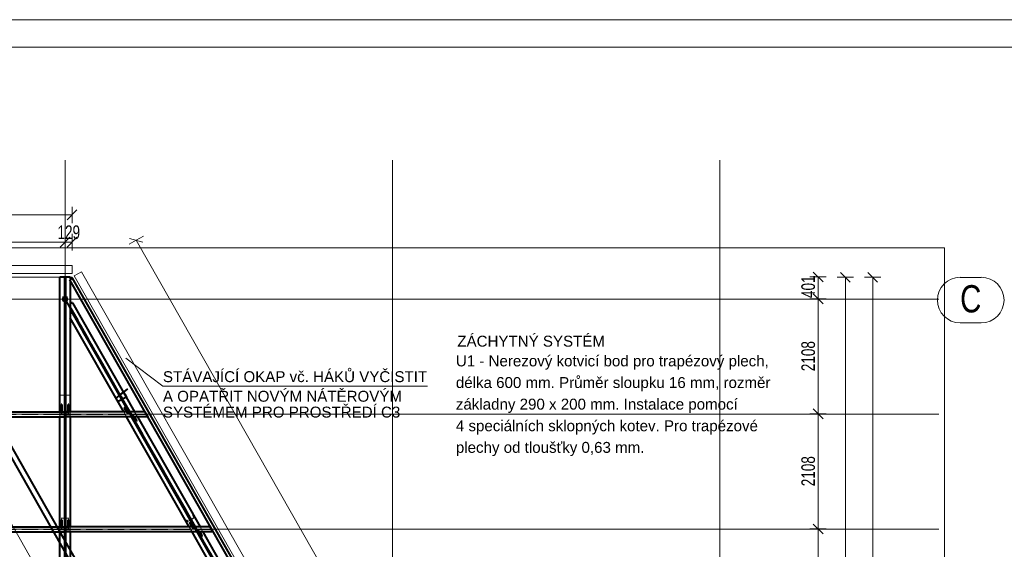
# Model space of a CAD drawing. Header units: metres. Extents: x 212 to 317, y 37 to 97.
# Tile 51 of 52: x 281.61 to 299.65, y 86.81 to 96.51. Entities that reach past the tile are written whole.
import ezdxf

# ---------------------------------------------------------------- set-up
doc = ezdxf.new("R2010")
doc.units = ezdxf.units.M
for name, pattern in [('__RA_15', [1.7, 1, -0.3, 0.1, -0.3]), ('__RA_2', [0.4, 0.3, -0.1]), ('__RA_4', [0.6, 0.3, -0.1, 0, -0.1, 0, -0.1])]:
    doc.linetypes.add(name, pattern=pattern)
for name, color, linetype, lineweight in [('OSY', 204, '__RA_15', 13), ('POPIS', 7, 'Continuous', 13), ('SRAFY', 254, 'Continuous', 18), ('Standard', 7, 'Continuous', 40), ('VYZTUZ', 11, 'Continuous', 50)]:
    doc.layers.add(name, color=color, linetype=linetype, lineweight=lineweight)
doc.styles.add('ARIAL', font='ARIAL.TTF')

msp = doc.modelspace()

# ---------------------------------------------------------------- linework, layer by layer
at = {"layer": 'OSY', "color": 204, "linetype": 'Continuous', "lineweight": 13}
for p, q in [((282.441, 68.407), (282.441, 93.935)), ((288.441, 68.407), (288.441, 93.935)), ((294.441, 68.407), (294.441, 93.935)), ((299.229, 91.788), (298.841, 91.788)), ((217.354, 91.388), (298.452, 91.388)), ((299.229, 90.955), (298.841, 90.955)), ((217.354, 89.281), (298.452, 89.281)), ((217.354, 87.173), (298.452, 87.173))]:
    msp.add_line(p, q, dxfattribs=at)
for centre, start, end in [((298.841, 91.372), 90, 270), ((299.229, 91.372), 270, 90)]:
    msp.add_arc(centre, 0.417, start, end, dxfattribs=at)
at = {"layer": 'SRAFY', "color": 136, "linetype": 'Continuous', "lineweight": 18}
for points in [[(211.869, 37.108), (316.869, 37.108), (316.869, 96.508), (211.869, 96.508), (211.869, 37.108)], [(212.369, 37.608), (316.369, 37.608), (316.369, 96.008), (212.369, 96.008), (212.369, 37.608)]]:
    msp.add_lwpolyline(points, dxfattribs=at)
at = {"layer": 'Standard', "color": 204, "linetype": 'Continuous', "lineweight": 13}
for p, q in [((282.57, 92.008), (234.312, 92.008)), ((282.57, 91.858), (282.57, 92.008)), ((234.312, 91.858), (282.57, 91.858)), ((282.741, 91.89), (282.61, 91.815)), ((295.014, 70.333), (282.741, 91.89)), ((282.61, 91.815), (294.883, 70.259))]:
    msp.add_line(p, q, dxfattribs=at)
at = {"layer": 'Standard', "color": 7, "linetype": 'Continuous', "lineweight": 13}
for p, q in [((282.57, 91.793), (234.312, 91.793)), ((294.843, 70.236), (282.57, 91.793)), ((283.555, 90.309), (284.235, 89.792)), ((284.235, 89.792), (289.082, 89.792))]:
    msp.add_line(p, q, dxfattribs=at)
at = {"layer": 'Standard', "color": 1, "linetype": 'Continuous', "lineweight": 40}
for p, q in [((282.435, 91.79), (282.345, 91.79)), ((282.345, 89.326), (282.345, 91.79)), ((282.435, 91.79), (282.447, 91.79)), ((282.435, 89.326), (282.435, 91.79)), ((282.537, 91.79), (282.447, 91.79)), ((282.447, 91.79), (282.447, 89.326)), ((282.58, 91.775), (282.528, 91.745)), ((294.774, 70.236), (282.528, 91.745)), ((282.537, 91.79), (282.537, 91.751)), ((282.537, 91.729), (282.537, 91.323)), ((294.843, 70.236), (282.58, 91.775)), ((282.447, 91.31), (282.435, 91.31)), ((282.577, 91.324), (282.537, 91.324)), ((282.537, 91.323), (282.577, 91.323)), ((282.537, 91.323), (282.537, 91.232)), ((282.537, 91.323), (282.537, 91.323)), ((282.577, 91.324), (283.715, 89.326)), ((282.577, 91.323), (282.577, 91.324)), ((282.577, 91.323), (283.715, 89.326)), ((282.537, 91.232), (282.537, 89.326)), ((282.537, 91.232), (283.623, 89.326)), ((282.537, 91.208), (282.714, 90.898)), ((282.566, 91.138), (282.537, 91.138)), ((282.537, 91.137), (282.577, 91.137)), ((282.574, 91.144), (282.566, 91.144)), ((282.566, 91.144), (282.566, 91.138)), ((282.577, 91.137), (282.577, 91.138)), ((283.609, 89.326), (282.577, 91.137)), ((283.517, 89.326), (282.537, 91.046)), ((282.714, 90.898), (282.724, 90.904)), ((282.716, 90.9), (283.613, 89.326)), ((282.447, 89.891), (282.435, 89.891)), ((283.515, 89.684), (283.564, 89.598)), ((283.483, 89.554), (283.443, 89.625)), ((283.487, 89.548), (283.484, 89.552)), ((283.536, 89.647), (283.565, 89.596)), ((283.564, 89.598), (283.561, 89.596)), ((283.562, 89.594), (283.565, 89.596)), ((283.565, 89.596), (283.564, 89.598)), ((276.447, 89.326), (282.435, 89.326)), ((282.373, 89.326), (282.373, 89.457)), ((282.381, 89.457), (282.373, 89.457)), ((282.381, 89.457), (282.381, 89.326)), ((282.435, 89.326), (282.435, 89.236)), ((283.906, 89.326), (282.447, 89.326)), ((282.447, 89.326), (282.447, 89.236)), ((282.509, 89.457), (282.501, 89.457)), ((282.501, 89.326), (282.501, 89.457)), ((282.509, 89.457), (282.509, 89.326)), ((283.526, 89.403), (283.533, 89.407)), ((283.528, 89.398), (283.526, 89.403)), ((283.535, 89.402), (283.528, 89.398)), ((283.562, 89.326), (283.528, 89.398)), ((283.533, 89.407), (283.534, 89.405)), ((283.533, 89.407), (283.535, 89.402)), ((283.572, 89.338), (283.533, 89.407)), ((283.535, 89.402), (283.57, 89.326)), ((283.572, 89.338), (283.572, 89.338)), ((283.572, 89.338), (283.579, 89.326)), ((283.572, 89.338), (283.572, 89.338)), ((283.906, 89.326), (283.957, 89.236)), ((276.447, 89.236), (282.435, 89.236)), ((286.728, 79.234), (281.059, 89.193)), ((286.9, 79.134), (281.117, 89.293)), ((282.345, 87.218), (282.345, 89.236)), ((282.447, 89.278), (282.435, 89.278)), ((282.435, 89.268), (282.447, 89.268)), ((282.435, 87.218), (282.435, 89.236)), ((282.447, 89.211), (282.435, 89.211)), ((282.447, 89.236), (282.447, 87.218)), ((283.957, 89.236), (282.447, 89.236)), ((282.537, 89.236), (282.537, 87.218)), ((284.717, 87.218), (283.568, 89.236)), ((284.809, 87.218), (283.66, 89.236)), ((283.664, 89.236), (284.67, 87.469)), ((283.674, 89.236), (284.823, 87.218)), ((283.694, 89.235), (283.695, 89.236)), ((283.694, 89.236), (283.694, 89.235)), ((283.746, 89.159), (283.694, 89.235)), ((283.703, 89.236), (283.753, 89.163)), ((283.712, 89.236), (283.716, 89.227)), ((283.717, 89.227), (283.716, 89.227)), ((283.717, 89.227), (283.737, 89.192)), ((283.756, 89.158), (283.736, 89.193)), ((283.746, 89.159), (283.753, 89.163)), ((283.749, 89.154), (283.746, 89.159)), ((283.756, 89.158), (283.749, 89.154)), ((283.753, 89.163), (283.756, 89.158)), ((283.766, 89.236), (284.915, 87.218)), ((283.766, 89.236), (284.915, 87.218)), ((282.447, 87.524), (282.435, 87.524)), ((282.373, 87.218), (282.373, 87.349)), ((282.381, 87.349), (282.373, 87.349)), ((282.381, 87.349), (282.381, 87.218)), ((282.509, 87.349), (282.501, 87.349)), ((282.501, 87.218), (282.501, 87.349)), ((282.509, 87.349), (282.509, 87.218)), ((284.677, 87.473), (284.667, 87.467)), ((284.667, 87.467), (284.809, 87.218)), ((276.447, 87.218), (282.435, 87.218)), ((282.435, 87.218), (282.435, 87.128)), ((282.447, 87.17), (282.435, 87.17)), ((282.435, 87.16), (282.447, 87.16)), ((285.099, 87.218), (282.447, 87.218)), ((282.447, 87.218), (282.447, 87.128)), ((284.726, 87.296), (284.733, 87.3)), ((284.728, 87.291), (284.726, 87.296)), ((284.735, 87.295), (284.728, 87.291)), ((284.762, 87.218), (284.728, 87.291)), ((284.733, 87.3), (284.734, 87.298)), ((284.733, 87.3), (284.735, 87.295)), ((284.772, 87.231), (284.733, 87.3)), ((284.735, 87.295), (284.77, 87.218)), ((284.772, 87.231), (284.772, 87.231)), ((284.772, 87.231), (284.779, 87.218)), ((284.772, 87.231), (284.772, 87.23)), ((285.123, 87.176), (285.099, 87.218)), ((285.099, 87.218), (285.15, 87.128)), ((285.099, 87.218), (285.099, 87.218)), ((285.108, 87.218), (285.099, 87.218)), ((285.13, 87.176), (285.123, 87.176)), ((285.127, 87.17), (285.133, 87.17)), ((285.151, 87.128), (285.127, 87.17)), ((276.447, 87.128), (282.435, 87.128)), ((282.345, 85.11), (282.345, 87.128)), ((282.435, 85.11), (282.435, 87.128)), ((282.447, 87.104), (282.435, 87.104)), ((282.447, 87.128), (282.447, 85.11)), ((285.15, 87.128), (282.447, 87.128)), ((282.537, 87.128), (282.537, 85.11)), ((285.917, 85.11), (284.768, 87.128)), ((284.86, 87.128), (284.87, 87.111)), ((286.009, 85.11), (284.86, 87.128)), ((284.88, 87.117), (284.87, 87.111)), ((284.873, 87.112), (285.899, 85.309)), ((284.874, 87.128), (286.023, 85.11)), ((284.894, 87.127), (284.895, 87.128)), ((284.894, 87.128), (284.894, 87.127)), ((284.946, 87.051), (284.894, 87.127)), ((284.903, 87.128), (284.953, 87.055)), ((284.912, 87.128), (284.917, 87.119)), ((284.917, 87.119), (284.937, 87.085)), ((284.917, 87.119), (284.917, 87.119)), ((284.956, 87.05), (284.936, 87.085)), ((284.946, 87.051), (284.953, 87.055)), ((284.949, 87.046), (284.946, 87.051)), ((284.956, 87.05), (284.949, 87.046)), ((284.953, 87.055), (284.956, 87.05)), ((284.966, 87.128), (286.115, 85.11)), ((284.966, 87.128), (286.115, 85.11)), ((285.15, 87.128), (285.151, 87.128)), ((285.159, 87.128), (285.151, 87.128))]:
    msp.add_line(p, q, dxfattribs=at)
at = {"layer": 'Standard', "color": 136, "linetype": '__RA_2', "lineweight": 18}
for p, q in [((282.425, 91.79), (282.425, 80.39)), ((282.457, 80.39), (282.457, 91.79)), ((282.537, 91.751), (282.537, 91.729)), ((294.836, 70.236), (282.575, 91.772)), ((282.387, 91.39), (282.403, 91.428)), ((282.387, 91.397), (282.387, 91.39)), ((282.403, 91.352), (282.387, 91.39)), ((282.412, 91.42), (282.399, 91.39)), ((282.399, 91.39), (282.399, 91.397)), ((282.399, 91.39), (282.412, 91.361)), ((282.403, 91.428), (282.441, 91.444)), ((282.403, 91.428), (282.403, 91.435)), ((282.403, 91.352), (282.403, 91.359)), ((282.441, 91.336), (282.403, 91.352)), ((282.435, 91.43), (282.412, 91.42)), ((282.412, 91.427), (282.412, 91.42)), ((282.412, 91.367), (282.412, 91.361)), ((282.412, 91.361), (282.441, 91.348)), ((282.425, 91.444), (282.435, 91.448)), ((282.435, 91.436), (282.425, 91.432)), ((282.425, 91.361), (282.435, 91.356)), ((282.435, 91.344), (282.425, 91.348)), ((282.441, 91.432), (282.435, 91.43)), ((282.441, 91.444), (282.441, 91.451)), ((282.441, 91.444), (282.447, 91.442)), ((282.441, 91.439), (282.441, 91.432)), ((282.447, 91.43), (282.441, 91.432)), ((282.441, 91.355), (282.441, 91.348)), ((282.479, 91.352), (282.441, 91.336)), ((282.441, 91.348), (282.447, 91.351)), ((282.441, 91.336), (282.441, 91.343)), ((282.447, 91.448), (282.457, 91.444)), ((282.447, 91.442), (282.479, 91.428)), ((282.457, 91.432), (282.447, 91.436)), ((282.471, 91.42), (282.447, 91.43)), ((282.447, 91.351), (282.471, 91.361)), ((282.447, 91.356), (282.457, 91.361)), ((282.457, 91.348), (282.447, 91.344)), ((282.463, 91.347), (282.463, 91.339)), ((282.463, 91.339), (282.473, 91.345)), ((282.463, 91.339), (282.537, 91.208)), ((282.468, 91.342), (282.473, 91.345)), ((282.537, 91.221), (282.468, 91.342)), ((282.471, 91.427), (282.471, 91.42)), ((282.483, 91.39), (282.471, 91.42)), ((282.471, 91.361), (282.483, 91.39)), ((282.471, 91.367), (282.471, 91.361)), ((282.473, 91.345), (282.473, 91.353)), ((282.724, 90.904), (282.473, 91.345)), ((282.473, 91.345), (282.537, 91.233)), ((282.479, 91.428), (282.479, 91.435)), ((282.479, 91.428), (282.495, 91.39)), ((282.495, 91.39), (282.479, 91.352)), ((282.479, 91.352), (282.479, 91.359)), ((282.483, 91.397), (282.483, 91.39)), ((282.495, 91.39), (282.495, 91.397)), ((282.537, 91.323), (282.537, 91.323)), ((282.537, 91.259), (288.7, 80.435)), ((288.697, 80.434), (282.537, 91.253)), ((288.691, 80.43), (282.537, 91.239)), ((288.672, 80.419), (282.566, 91.144)), ((282.566, 91.138), (288.669, 80.418)), ((282.577, 91.144), (282.574, 91.144)), ((282.577, 91.144), (282.716, 90.9)), ((282.577, 91.144), (282.612, 91.083)), ((282.577, 91.144), (282.577, 91.144)), ((282.612, 91.083), (282.577, 91.144)), ((282.577, 91.138), (282.577, 91.144)), ((288.608, 80.383), (282.537, 91.047)), ((282.717, 90.9), (282.7, 90.931)), ((282.709, 90.938), (282.727, 90.906)), ((282.727, 90.906), (282.724, 90.904)), ((282.724, 90.904), (282.724, 90.904)), ((282.435, 89.629), (282.345, 89.629)), ((282.537, 89.629), (282.447, 89.629)), ((283.414, 89.512), (283.381, 89.573)), ((283.416, 89.511), (283.402, 89.536)), ((283.484, 89.552), (283.414, 89.512)), ((283.414, 89.512), (283.416, 89.511)), ((283.416, 89.511), (283.476, 89.545)), ((283.453, 89.632), (283.494, 89.558)), ((283.456, 89.581), (283.476, 89.545)), ((283.476, 89.545), (283.478, 89.543)), ((283.504, 89.561), (283.482, 89.602)), ((283.484, 89.552), (283.483, 89.554)), ((283.484, 89.552), (283.484, 89.552)), ((283.561, 89.596), (283.494, 89.558)), ((283.494, 89.558), (283.497, 89.554)), ((283.504, 89.561), (283.562, 89.594)), ((283.506, 89.559), (283.504, 89.561)), ((282.345, 89.236), (282.345, 89.326)), ((282.373, 89.344), (282.381, 89.344)), ((282.373, 89.283), (282.373, 89.326)), ((282.375, 89.309), (282.375, 89.309)), ((282.435, 89.309), (282.375, 89.309)), ((282.375, 89.309), (282.375, 89.308)), ((282.381, 89.326), (282.381, 89.283)), ((282.507, 89.309), (282.447, 89.309)), ((282.501, 89.344), (282.509, 89.344)), ((282.501, 89.283), (282.501, 89.326)), ((282.507, 89.308), (282.507, 89.309)), ((282.507, 89.309), (282.507, 89.309)), ((282.509, 89.326), (282.509, 89.283)), ((282.537, 89.326), (282.537, 89.236)), ((283.568, 89.236), (283.517, 89.326)), ((283.526, 89.403), (283.565, 89.334)), ((283.564, 89.32), (283.562, 89.326)), ((283.571, 89.324), (283.564, 89.32)), ((283.564, 89.32), (283.58, 89.292)), ((283.572, 89.338), (283.565, 89.334)), ((283.565, 89.334), (283.572, 89.338)), ((283.565, 89.334), (283.565, 89.334)), ((283.589, 89.292), (283.565, 89.334)), ((283.57, 89.326), (283.571, 89.324)), ((283.57, 89.326), (283.589, 89.291)), ((283.587, 89.296), (283.571, 89.324)), ((283.579, 89.326), (283.596, 89.296)), ((283.596, 89.295), (283.579, 89.326)), ((283.66, 89.236), (283.609, 89.326)), ((283.613, 89.326), (283.664, 89.236)), ((283.623, 89.326), (283.674, 89.236)), ((283.689, 89.339), (283.673, 89.331)), ((283.685, 89.331), (283.692, 89.334)), ((283.689, 89.339), (283.689, 89.34)), ((283.692, 89.334), (283.689, 89.339)), ((283.692, 89.334), (283.692, 89.334)), ((283.715, 89.326), (283.766, 89.236)), ((283.715, 89.326), (283.766, 89.236)), ((283.715, 89.326), (283.766, 89.236)), ((283.93, 89.283), (283.906, 89.326)), ((283.957, 89.236), (283.906, 89.326)), ((283.906, 89.326), (283.906, 89.326)), ((283.915, 89.326), (283.906, 89.326)), ((283.915, 89.326), (283.939, 89.283)), ((283.916, 89.326), (283.915, 89.326)), ((283.967, 89.236), (283.916, 89.326)), ((276.447, 89.283), (282.435, 89.283)), ((276.447, 89.278), (282.435, 89.278)), ((282.355, 89.268), (282.355, 89.278)), ((282.355, 89.268), (282.435, 89.268)), ((283.93, 89.283), (282.447, 89.283)), ((283.934, 89.278), (282.447, 89.278)), ((282.447, 89.268), (282.525, 89.268)), ((282.525, 89.278), (282.525, 89.268)), ((283.58, 89.292), (283.587, 89.296)), ((283.586, 89.283), (283.58, 89.292)), ((283.592, 89.287), (283.586, 89.283)), ((283.586, 89.283), (283.593, 89.283)), ((283.587, 89.296), (283.592, 89.287)), ((283.596, 89.296), (283.589, 89.292)), ((283.589, 89.291), (283.596, 89.295)), ((283.589, 89.292), (283.593, 89.283)), ((283.6, 89.287), (283.592, 89.287)), ((283.593, 89.283), (283.6, 89.287)), ((283.6, 89.287), (283.596, 89.296)), ((283.673, 89.272), (283.68, 89.276)), ((283.68, 89.274), (283.673, 89.272)), ((283.678, 89.263), (283.673, 89.272)), ((283.685, 89.267), (283.678, 89.263)), ((283.678, 89.263), (283.694, 89.236)), ((283.68, 89.276), (283.687, 89.278)), ((283.687, 89.278), (283.68, 89.274)), ((283.68, 89.276), (283.685, 89.267)), ((283.68, 89.274), (283.685, 89.265)), ((283.692, 89.27), (283.685, 89.266)), ((283.685, 89.265), (283.692, 89.269)), ((283.701, 89.239), (283.685, 89.267)), ((283.685, 89.266), (283.702, 89.236)), ((283.71, 89.223), (283.685, 89.265)), ((283.692, 89.269), (283.687, 89.278)), ((283.712, 89.236), (283.692, 89.27)), ((283.692, 89.269), (283.712, 89.236)), ((283.697, 89.237), (283.693, 89.252)), ((283.695, 89.236), (283.701, 89.239)), ((283.701, 89.239), (283.697, 89.237)), ((283.701, 89.239), (283.703, 89.236)), ((283.701, 89.239), (283.701, 89.239)), ((283.71, 89.223), (283.717, 89.227)), ((283.716, 89.227), (283.71, 89.223)), ((283.71, 89.223), (283.71, 89.223)), ((283.73, 89.188), (283.71, 89.223)), ((283.71, 89.223), (283.71, 89.223)), ((283.736, 89.193), (283.717, 89.227)), ((283.717, 89.227), (283.717, 89.227)), ((283.717, 89.227), (283.717, 89.227)), ((283.736, 89.193), (283.729, 89.189)), ((283.73, 89.188), (283.749, 89.154)), ((283.939, 89.283), (283.93, 89.283)), ((283.934, 89.278), (283.942, 89.278)), ((283.958, 89.236), (283.934, 89.278)), ((283.942, 89.278), (283.966, 89.236)), ((283.957, 89.236), (283.958, 89.236)), ((283.966, 89.236), (283.958, 89.236)), ((283.966, 89.236), (283.967, 89.236)), ((282.375, 87.385), (282.375, 87.376)), ((282.435, 87.376), (282.375, 87.376)), ((282.375, 87.376), (282.375, 87.374)), ((282.507, 87.376), (282.447, 87.376)), ((282.507, 87.376), (282.507, 87.385)), ((282.507, 87.374), (282.507, 87.376)), ((284.67, 87.469), (284.873, 87.112)), ((284.672, 87.345), (284.687, 87.317)), ((284.678, 87.473), (284.677, 87.473)), ((284.678, 87.473), (284.681, 87.475)), ((284.881, 87.117), (284.678, 87.473)), ((284.689, 87.315), (284.68, 87.331)), ((284.74, 87.347), (284.687, 87.317)), ((284.687, 87.317), (284.689, 87.315)), ((284.689, 87.315), (284.736, 87.342)), ((284.74, 87.347), (284.721, 87.38)), ((284.736, 87.342), (284.724, 87.363)), ((284.731, 87.387), (284.75, 87.353)), ((284.736, 87.342), (284.738, 87.339)), ((284.743, 87.341), (284.74, 87.347)), ((284.744, 87.377), (284.757, 87.354)), ((284.802, 87.382), (284.75, 87.353)), ((284.75, 87.353), (284.754, 87.347)), ((284.757, 87.354), (284.803, 87.38)), ((284.759, 87.35), (284.757, 87.354)), ((284.802, 87.382), (284.78, 87.423)), ((284.788, 87.409), (284.803, 87.38)), ((284.803, 87.38), (284.802, 87.382)), ((276.447, 87.176), (282.435, 87.176)), ((276.447, 87.17), (282.435, 87.17)), ((282.345, 87.128), (282.345, 87.218)), ((282.355, 87.16), (282.355, 87.17)), ((282.355, 87.16), (282.435, 87.16)), ((282.373, 87.236), (282.381, 87.236)), ((282.373, 87.176), (282.373, 87.218)), ((282.375, 87.202), (282.375, 87.202)), ((282.435, 87.202), (282.375, 87.202)), ((282.375, 87.202), (282.375, 87.2)), ((282.381, 87.218), (282.381, 87.176)), ((282.507, 87.202), (282.447, 87.202)), ((285.123, 87.176), (282.447, 87.176)), ((285.127, 87.17), (282.447, 87.17)), ((282.447, 87.16), (282.525, 87.16)), ((282.501, 87.236), (282.509, 87.236)), ((282.501, 87.176), (282.501, 87.218)), ((282.507, 87.2), (282.507, 87.202)), ((282.507, 87.202), (282.507, 87.202)), ((282.509, 87.218), (282.509, 87.176)), ((282.525, 87.17), (282.525, 87.16)), ((282.537, 87.218), (282.537, 87.128)), ((284.768, 87.128), (284.717, 87.218)), ((284.726, 87.296), (284.765, 87.227)), ((284.764, 87.213), (284.762, 87.218)), ((284.771, 87.217), (284.764, 87.213)), ((284.764, 87.213), (284.78, 87.184)), ((284.765, 87.227), (284.772, 87.231)), ((284.772, 87.23), (284.765, 87.227)), ((284.765, 87.227), (284.765, 87.227)), ((284.789, 87.185), (284.765, 87.227)), ((284.77, 87.218), (284.771, 87.217)), ((284.77, 87.218), (284.789, 87.183)), ((284.787, 87.188), (284.771, 87.217)), ((284.779, 87.218), (284.796, 87.188)), ((284.796, 87.187), (284.779, 87.218)), ((284.78, 87.184), (284.787, 87.188)), ((284.786, 87.176), (284.78, 87.184)), ((284.792, 87.18), (284.786, 87.176)), ((284.786, 87.176), (284.793, 87.176)), ((284.787, 87.188), (284.792, 87.18)), ((284.796, 87.188), (284.789, 87.185)), ((284.789, 87.183), (284.796, 87.187)), ((284.789, 87.185), (284.793, 87.176)), ((284.8, 87.18), (284.792, 87.18)), ((284.793, 87.176), (284.8, 87.18)), ((284.8, 87.18), (284.796, 87.188)), ((284.809, 87.218), (284.86, 87.128)), ((284.86, 87.128), (284.809, 87.218)), ((284.823, 87.218), (284.874, 87.128)), ((284.889, 87.232), (284.873, 87.223)), ((284.873, 87.164), (284.88, 87.168)), ((284.88, 87.166), (284.873, 87.164)), ((284.878, 87.156), (284.873, 87.164)), ((284.885, 87.16), (284.878, 87.156)), ((284.878, 87.156), (284.894, 87.128)), ((284.88, 87.168), (284.887, 87.17)), ((284.887, 87.17), (284.88, 87.166)), ((284.88, 87.168), (284.885, 87.16)), ((284.88, 87.166), (284.885, 87.158)), ((284.885, 87.223), (284.892, 87.227)), ((284.885, 87.158), (284.892, 87.162)), ((284.892, 87.162), (284.885, 87.159)), ((284.901, 87.131), (284.885, 87.16)), ((284.885, 87.159), (284.902, 87.128)), ((284.91, 87.115), (284.885, 87.158)), ((284.892, 87.162), (284.887, 87.17)), ((284.892, 87.227), (284.889, 87.232)), ((284.889, 87.232), (284.889, 87.232)), ((284.892, 87.227), (284.892, 87.227)), ((284.892, 87.162), (284.912, 87.128)), ((284.912, 87.128), (284.892, 87.162)), ((284.897, 87.129), (284.893, 87.145)), ((284.915, 87.218), (284.966, 87.128)), ((284.915, 87.218), (284.966, 87.128)), ((284.915, 87.218), (284.966, 87.128)), ((285.108, 87.218), (285.132, 87.176)), ((285.109, 87.218), (285.108, 87.218)), ((285.16, 87.128), (285.109, 87.218)), ((285.132, 87.176), (285.13, 87.176)), ((285.133, 87.17), (285.135, 87.17)), ((285.135, 87.17), (285.159, 87.128)), ((284.881, 87.117), (284.88, 87.117)), ((284.884, 87.119), (284.881, 87.117)), ((284.895, 87.128), (284.901, 87.131)), ((284.901, 87.131), (284.897, 87.129)), ((284.901, 87.131), (284.903, 87.128)), ((284.901, 87.131), (284.901, 87.131)), ((284.917, 87.119), (284.91, 87.115)), ((284.91, 87.115), (284.911, 87.116)), ((284.91, 87.115), (284.91, 87.115)), ((284.93, 87.081), (284.91, 87.115)), ((284.91, 87.115), (284.91, 87.115)), ((284.911, 87.116), (284.917, 87.119)), ((284.936, 87.085), (284.917, 87.119)), ((284.917, 87.119), (284.917, 87.119)), ((284.917, 87.119), (284.917, 87.119)), ((284.936, 87.085), (284.929, 87.081)), ((284.93, 87.081), (284.949, 87.046)), ((285.159, 87.128), (285.16, 87.128))]:
    msp.add_line(p, q, dxfattribs=at)
at = {"layer": 'Standard', "color": 1, "linetype": '__RA_4', "lineweight": 40}
for p, q in [((283.366, 89.56), (283.52, 89.688)), ((283.394, 89.712), (283.536, 89.461)), ((283.435, 89.618), (283.592, 89.748)), ((283.574, 89.597), (283.399, 89.499))]:
    msp.add_line(p, q, dxfattribs=at)
at = {"layer": 'Standard', "color": 7, "linetype": 'Continuous', "lineweight": 13}
msp.add_lwpolyline([(217.254, 69.903), (298.552, 69.903), (298.552, 92.332), (217.254, 92.332), (217.254, 69.903)], dxfattribs=at)
at = {"layer": 'VYZTUZ', "color": 171, "linetype": 'Continuous', "lineweight": 18}
for p, q in [((234.312, 92.933), (282.57, 92.933)), ((282.48, 92.843), (282.66, 93.023)), ((282.57, 92.933), (282.57, 93.083)), ((282.57, 92.933), (282.57, 92.783)), ((282.441, 92.433), (282.441, 92.583)), ((282.57, 92.433), (282.57, 92.583)), ((276.441, 92.433), (282.441, 92.433)), ((282.351, 92.343), (282.531, 92.523)), ((282.441, 92.433), (282.441, 92.283)), ((282.441, 92.433), (282.57, 92.433)), ((282.48, 92.343), (282.66, 92.523)), ((282.57, 92.433), (282.57, 92.283)), ((283.745, 92.468), (283.615, 92.394)), ((283.622, 92.502), (283.868, 92.434)), ((283.745, 92.468), (283.876, 92.542)), ((283.745, 92.468), (296.018, 70.912)), ((296.329, 91.706), (296.149, 91.886)), ((296.829, 91.7), (296.649, 91.88)), ((297.329, 91.7), (297.149, 91.88)), ((296.239, 91.796), (296.089, 91.796)), ((296.239, 91.796), (296.389, 91.796)), ((296.239, 91.395), (296.239, 91.796)), ((296.739, 91.79), (296.589, 91.79)), ((296.739, 91.79), (296.889, 91.79)), ((296.739, 80.85), (296.739, 91.79)), ((297.239, 91.79), (297.089, 91.79)), ((297.239, 91.79), (297.389, 91.79)), ((296.329, 91.305), (296.149, 91.485)), ((296.239, 91.395), (296.089, 91.395)), ((296.239, 91.395), (296.389, 91.395)), ((296.239, 89.287), (296.239, 91.395)), ((296.329, 89.197), (296.149, 89.377)), ((296.239, 89.287), (296.089, 89.287)), ((296.239, 89.287), (296.389, 89.287)), ((296.239, 87.179), (296.239, 89.287)), ((280.522, 88.92), (283.371, 83.916)), ((296.239, 87.179), (296.089, 87.179)), ((296.329, 87.089), (296.149, 87.269)), ((296.239, 87.179), (296.389, 87.179)), ((296.239, 85.072), (296.239, 87.179))]:
    msp.add_line(p, q, dxfattribs=at)
msp.add_lwpolyline([(297.239, 70.236), (297.239, 80.577), (297.239, 80.577), (297.239, 91.79)], dxfattribs=at)

# ---------------------------------------------------------------- texts
at = {"layer": 'OSY', "color": 204, "linetype": '__RA_15', "lineweight": 13, "insert": (298.841, 91.138), "char_height": 0.5, "width": 0.19231, "attachment_point": 7, "style": 'ARIAL'}
msp.add_mtext('\\W0.77;C', dxfattribs=at)
at = {"layer": 'POPIS', "color": 204, "linetype": 'Continuous', "lineweight": 13, "char_height": 0.2, "width": 0.09912, "attachment_point": 7, "style": 'ARIAL'}
for s, insert in [('\\W0.99;ZÁCHYTNÝ\\~SYSTÉM', (289.629, 90.516)), ('\\W0.99;U1\\~-\\~Nerezový\\~kotvicí\\~bod\\~pro\\~trapézový\\~plech,', (289.602, 90.097)), ('\\W0.99;STÁVAJÍCÍ\\~OKAP\\~vč.\\~HÁKŮ\\~VYČISTIT', (284.235, 89.866)), ('\\W0.99;délka\\~600\\~mm.\\~Průměr\\~sloupku\\~16\\~mm,\\~rozměr', (289.602, 89.701)), ('\\W0.99;A\\~OPATŘIT\\~NOVÝM\\~NÁTĚROVÝM', (284.235, 89.507)), ('\\W0.99;SYSTÉMEM\\~PRO\\~PROSTŘEDÍ\\~C3', (284.235, 89.217)), ('\\W0.99;základny\\~290\\~x\\~200\\~mm.\\~Instalace\\~pomocí', (289.602, 89.305)), ('\\W0.99;4\\~speciálních\\~sklopných\\~kotev.\\~Pro\\~trapézové', (289.602, 88.909)), ('\\W0.99;plechy\\~od\\~tloušťky\\~0,63\\~mm.', (289.602, 88.513))]:
    msp.add_mtext(s, dxfattribs=dict(at, insert=insert))
at = {"layer": 'VYZTUZ', "color": 171, "linetype": 'Continuous', "lineweight": 18, "insert": (282.303, 92.487), "char_height": 0.25, "width": 0.08929, "attachment_point": 7, "style": 'ARIAL'}
msp.add_mtext('\\W0.71;129', dxfattribs=at)
at = {"layer": 'VYZTUZ', "color": 171, "linetype": 'Continuous', "lineweight": 18, "char_height": 0.25, "width": 0.08929, "attachment_point": 7, "rotation": 90, "style": 'ARIAL'}
for s, insert in [('\\W0.71;401', (296.185, 91.41)), ('\\W0.71;2108', (296.185, 90.069)), ('\\W0.71;2108', (296.185, 87.961))]:
    msp.add_mtext(s, dxfattribs=dict(at, insert=insert))

doc.saveas('drawing.dxf')
